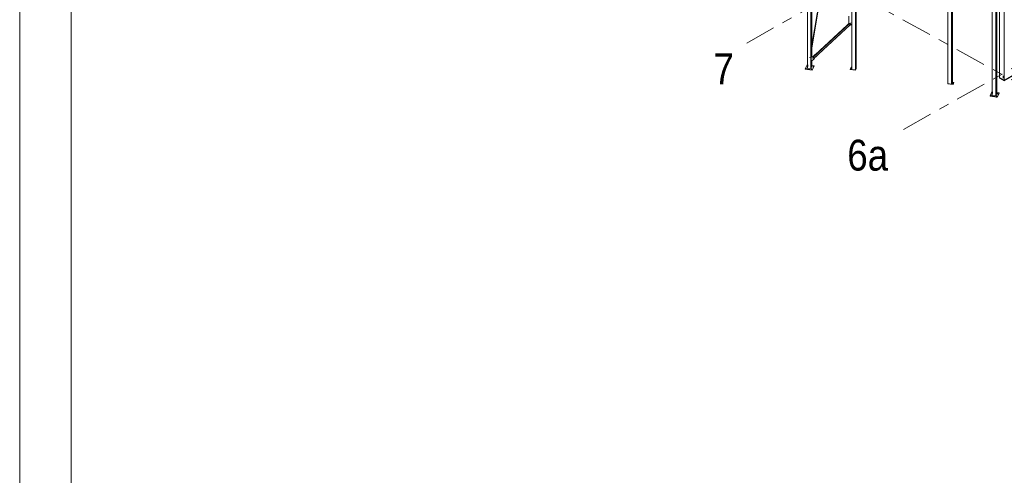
# Model space of a CAD drawing. Header units: millimetres. Extents: x -260 to 160, y -50 to 247.
# Tile 8 of 74: x -260 to -165, y 52 to 96. Entities that reach past the tile are written whole.
import ezdxf

# ---------------------------------------------------------------- set-up
doc = ezdxf.new("R2010")
doc.units = ezdxf.units.MM
for name, pattern in [('XKITLINE00', [0]), ('XKITLINE02', [4, 2, -2]), ('XKITLINE03', [6, 3, -1, 1, -1])]:
    doc.linetypes.add(name, pattern=pattern)
for name, color, linetype, lineweight in [('Arkusz rysunku', 3, 'Continuous', 0), ('Element', 2, 'Continuous', 0), ('Spoina', 1, 'Continuous', 0), ('Śruba', 3, 'Continuous', 0)]:
    doc.layers.add(name, color=color, linetype=linetype, lineweight=lineweight)
doc.styles.add('ARIAL', font='ARIAL.TTF')

msp = doc.modelspace()

# ---------------------------------------------------------------- hatches: boundary and pattern name
at = {"layer": 'Śruba'}
for points in [[(-179.528, 95.75), (-179.523, 95.746), (-179.519, 95.742), (-179.516, 95.737), (-179.514, 95.731), (-179.513, 95.726), (-179.513, 95.721), (-179.515, 95.716), (-179.518, 95.712), (-179.521, 95.708), (-179.526, 95.705), (-179.531, 95.704), (-179.537, 95.703), (-179.543, 95.703), (-179.549, 95.704), (-179.555, 95.707), (-179.561, 95.71), (-179.565, 95.714), (-179.569, 95.718), (-179.572, 95.723), (-179.574, 95.728), (-179.575, 95.734), (-179.575, 95.739), (-179.573, 95.744), (-179.57, 95.748), (-179.567, 95.752), (-179.562, 95.754), (-179.557, 95.756), (-179.551, 95.757), (-179.545, 95.757), (-179.539, 95.755), (-179.533, 95.753)], [(-183.198, 92.369), (-183.193, 92.365), (-183.189, 92.361), (-183.186, 92.356), (-183.184, 92.351), (-183.184, 92.345), (-183.184, 92.34), (-183.186, 92.335), (-183.188, 92.331), (-183.192, 92.328), (-183.197, 92.325), (-183.202, 92.323), (-183.208, 92.322), (-183.214, 92.322), (-183.22, 92.324), (-183.226, 92.326), (-183.231, 92.329), (-183.236, 92.333), (-183.24, 92.337), (-183.243, 92.342), (-183.245, 92.348), (-183.246, 92.353), (-183.245, 92.358), (-183.244, 92.363), (-183.241, 92.367), (-183.237, 92.371), (-183.233, 92.374), (-183.227, 92.375), (-183.222, 92.376), (-183.216, 92.376), (-183.21, 92.375), (-183.204, 92.373)], [(-183.855, 91.342), (-183.861, 91.343), (-183.867, 91.344), (-183.872, 91.346), (-183.876, 91.349), (-183.879, 91.352), (-183.881, 91.356), (-183.881, 91.359), (-183.881, 91.363), (-183.879, 91.366), (-183.876, 91.369), (-183.872, 91.372), (-183.867, 91.374), (-183.861, 91.376), (-183.855, 91.377), (-183.849, 91.377), (-183.843, 91.377), (-183.837, 91.376), (-183.831, 91.374), (-183.826, 91.372), (-183.822, 91.369), (-183.819, 91.366), (-183.818, 91.363), (-183.817, 91.359), (-183.818, 91.356), (-183.819, 91.352), (-183.822, 91.349), (-183.826, 91.346), (-183.831, 91.344), (-183.837, 91.343), (-183.843, 91.342), (-183.849, 91.341)], [(-183.337, 91.266), (-183.343, 91.267), (-183.349, 91.268), (-183.354, 91.271), (-183.358, 91.273), (-183.361, 91.276), (-183.363, 91.28), (-183.363, 91.283), (-183.363, 91.287), (-183.361, 91.29), (-183.358, 91.293), (-183.354, 91.296), (-183.349, 91.298), (-183.343, 91.3), (-183.337, 91.301), (-183.331, 91.301), (-183.325, 91.301), (-183.319, 91.3), (-183.313, 91.298), (-183.308, 91.296), (-183.304, 91.293), (-183.301, 91.29), (-183.3, 91.287), (-183.299, 91.283), (-183.3, 91.28), (-183.301, 91.276), (-183.304, 91.273), (-183.308, 91.271), (-183.313, 91.268), (-183.319, 91.267), (-183.325, 91.266), (-183.331, 91.265)], [(-183.201, 91.554), (-183.207, 91.555), (-183.213, 91.556), (-183.217, 91.558), (-183.221, 91.561), (-183.224, 91.564), (-183.226, 91.568), (-183.227, 91.571), (-183.226, 91.575), (-183.224, 91.578), (-183.221, 91.581), (-183.217, 91.584), (-183.213, 91.586), (-183.207, 91.588), (-183.201, 91.589), (-183.195, 91.589), (-183.188, 91.589), (-183.182, 91.588), (-183.177, 91.586), (-183.172, 91.584), (-183.168, 91.581), (-183.165, 91.578), (-183.163, 91.575), (-183.163, 91.571), (-183.163, 91.568), (-183.165, 91.564), (-183.168, 91.561), (-183.172, 91.558), (-183.177, 91.556), (-183.182, 91.555), (-183.188, 91.554), (-183.195, 91.553)], [(-179.496, 91.309), (-179.501, 91.31), (-179.505, 91.311), (-179.509, 91.313), (-179.512, 91.315), (-179.514, 91.317), (-179.516, 91.32), (-179.516, 91.323), (-179.516, 91.325), (-179.514, 91.328), (-179.512, 91.33), (-179.509, 91.332), (-179.505, 91.334), (-179.501, 91.335), (-179.496, 91.336), (-179.491, 91.337), (-179.486, 91.336), (-179.482, 91.335), (-179.477, 91.334), (-179.474, 91.332), (-179.47, 91.33), (-179.468, 91.328), (-179.467, 91.325), (-179.466, 91.323), (-179.467, 91.32), (-179.468, 91.317), (-179.47, 91.315), (-179.474, 91.313), (-179.477, 91.311), (-179.482, 91.31), (-179.486, 91.309), (-179.491, 91.309)], [(-179.451, 91.405), (-179.455, 91.406), (-179.46, 91.407), (-179.463, 91.409), (-179.467, 91.411), (-179.469, 91.413), (-179.47, 91.416), (-179.471, 91.419), (-179.47, 91.421), (-179.469, 91.424), (-179.467, 91.426), (-179.463, 91.428), (-179.46, 91.43), (-179.455, 91.431), (-179.451, 91.432), (-179.446, 91.432), (-179.441, 91.432), (-179.436, 91.431), (-179.432, 91.43), (-179.428, 91.428), (-179.425, 91.426), (-179.423, 91.424), (-179.421, 91.421), (-179.421, 91.419), (-179.421, 91.416), (-179.423, 91.413), (-179.425, 91.411), (-179.428, 91.409), (-179.432, 91.407), (-179.436, 91.406), (-179.441, 91.405), (-179.446, 91.405)], [(-169.653, 89.869), (-169.658, 89.87), (-169.662, 89.871), (-169.666, 89.873), (-169.669, 89.875), (-169.671, 89.878), (-169.673, 89.88), (-169.673, 89.883), (-169.673, 89.886), (-169.671, 89.888), (-169.669, 89.891), (-169.666, 89.893), (-169.662, 89.895), (-169.658, 89.896), (-169.653, 89.897), (-169.648, 89.897), (-169.643, 89.897), (-169.638, 89.896), (-169.634, 89.895), (-169.63, 89.893), (-169.627, 89.891), (-169.625, 89.888), (-169.623, 89.886), (-169.623, 89.883), (-169.623, 89.88), (-169.625, 89.878), (-169.627, 89.875), (-169.63, 89.873), (-169.634, 89.871), (-169.638, 89.87), (-169.643, 89.869), (-169.648, 89.869)], [(-169.607, 89.965), (-169.612, 89.966), (-169.616, 89.967), (-169.62, 89.969), (-169.623, 89.971), (-169.626, 89.974), (-169.627, 89.976), (-169.628, 89.979), (-169.627, 89.982), (-169.626, 89.984), (-169.623, 89.987), (-169.62, 89.989), (-169.616, 89.99), (-169.612, 89.992), (-169.607, 89.993), (-169.603, 89.993), (-169.598, 89.993), (-169.593, 89.992), (-169.589, 89.99), (-169.585, 89.989), (-169.582, 89.987), (-169.579, 89.984), (-169.578, 89.982), (-169.578, 89.979), (-169.578, 89.976), (-169.579, 89.974), (-169.582, 89.971), (-169.585, 89.969), (-169.589, 89.967), (-169.593, 89.966), (-169.598, 89.965), (-169.603, 89.965)], [(-165.251, 88.927), (-165.257, 88.928), (-165.262, 88.93), (-165.267, 88.932), (-165.271, 88.935), (-165.274, 88.938), (-165.276, 88.941), (-165.277, 88.945), (-165.276, 88.948), (-165.274, 88.952), (-165.271, 88.955), (-165.267, 88.957), (-165.262, 88.96), (-165.257, 88.961), (-165.251, 88.962), (-165.245, 88.963), (-165.238, 88.962), (-165.232, 88.961), (-165.227, 88.96), (-165.222, 88.957), (-165.218, 88.955), (-165.215, 88.952), (-165.213, 88.948), (-165.212, 88.945), (-165.213, 88.941), (-165.215, 88.938), (-165.218, 88.935), (-165.222, 88.932), (-165.227, 88.93), (-165.232, 88.928), (-165.238, 88.927), (-165.245, 88.927)], [(-165.905, 88.715), (-165.911, 88.716), (-165.917, 88.718), (-165.922, 88.72), (-165.926, 88.723), (-165.929, 88.726), (-165.931, 88.729), (-165.931, 88.733), (-165.931, 88.736), (-165.929, 88.74), (-165.926, 88.743), (-165.922, 88.745), (-165.917, 88.748), (-165.911, 88.749), (-165.905, 88.75), (-165.899, 88.751), (-165.893, 88.75), (-165.887, 88.749), (-165.881, 88.748), (-165.876, 88.745), (-165.872, 88.743), (-165.869, 88.74), (-165.867, 88.736), (-165.867, 88.733), (-165.867, 88.729), (-165.869, 88.726), (-165.872, 88.723), (-165.876, 88.72), (-165.881, 88.718), (-165.887, 88.716), (-165.893, 88.715), (-165.899, 88.715)], [(-165.387, 88.639), (-165.393, 88.64), (-165.399, 88.642), (-165.404, 88.644), (-165.408, 88.647), (-165.411, 88.65), (-165.412, 88.654), (-165.413, 88.657), (-165.412, 88.66), (-165.411, 88.664), (-165.408, 88.667), (-165.404, 88.67), (-165.399, 88.672), (-165.393, 88.673), (-165.387, 88.674), (-165.381, 88.675), (-165.375, 88.674), (-165.369, 88.673), (-165.363, 88.672), (-165.358, 88.67), (-165.354, 88.667), (-165.351, 88.664), (-165.349, 88.66), (-165.349, 88.657), (-165.349, 88.654), (-165.351, 88.65), (-165.354, 88.647), (-165.358, 88.644), (-165.363, 88.642), (-165.369, 88.64), (-165.375, 88.639), (-165.381, 88.639)]]:
    msp.add_hatch(color=256, dxfattribs=at).paths.add_polyline_path(points, flags=17)

# ---------------------------------------------------------------- linework, layer by layer
at = {"layer": 'Arkusz rysunku', "linetype": 'XKITLINE00', "lineweight": 0}
for p, q in [((-260.227, 246.805), (-260.227, -50.195)), ((-255.227, 241.805), (-255.227, -45.195))]:
    msp.add_line(p, q, dxfattribs=at)
at = {"layer": 'Element', "linetype": 'XKITLINE00', "lineweight": 0}
for p, q in [((-164.649, 122.439), (-164.649, 90.234)), ((-183.74, 91.394), (-183.74, 102.716)), ((-183.395, 102.666), (-183.395, 91.344)), ((-183.304, 92.506), (-183.304, 100.897)), ((-179.428, 91.262), (-179.428, 100.702)), ((-179.082, 100.652), (-179.082, 91.212)), ((-178.991, 91.403), (-178.991, 100.671)), ((-165.08, 90.471), (-165.08, 100.698)), ((-183.304, 93.607), (-182.297, 99.75)), ((-183.304, 93.348), (-182.262, 99.706)), ((-165.79, 88.768), (-165.79, 99.686)), ((-165.445, 99.635), (-165.445, 88.718)), ((-165.354, 99.827), (-165.354, 88.909)), ((-170.102, 89.898), (-170.102, 99.338)), ((-169.757, 99.288), (-169.757, 89.848)), ((-169.666, 90.04), (-169.666, 99.279)), ((-183.189, 92.463), (-179.687, 95.688)), ((-179.672, 95.742), (-179.882, 95.548)), ((-179.873, 95.567), (-179.678, 95.747)), ((-179.868, 95.537), (-179.673, 95.716)), ((-179.747, 95.435), (-179.537, 95.629)), ((-179.707, 95.771), (-179.707, 96.435)), ((-179.707, 95.771), (-179.504, 95.601)), ((-179.687, 95.688), (-179.673, 95.716)), ((-179.579, 95.597), (-179.687, 95.688)), ((-179.668, 95.712), (-179.68, 95.687)), ((-179.671, 95.695), (-179.68, 95.687)), ((-179.68, 95.687), (-179.583, 95.606)), ((-179.673, 95.716), (-179.668, 95.712)), ((-179.659, 95.72), (-179.671, 95.695)), ((-179.574, 95.614), (-179.671, 95.695)), ((-179.668, 95.712), (-179.659, 95.72)), ((-179.562, 95.639), (-179.659, 95.72)), ((-179.574, 95.614), (-179.583, 95.606)), ((-179.579, 95.597), (-179.566, 95.626)), ((-179.562, 95.639), (-179.574, 95.614)), ((-179.568, 95.628), (-179.566, 95.626)), ((-183.081, 92.372), (-179.579, 95.597)), ((-182.98, 92.698), (-179.879, 95.554)), ((-179.882, 95.548), (-179.873, 95.567)), ((-179.882, 95.548), (-179.868, 95.537)), ((-179.751, 95.439), (-179.747, 95.435)), ((-179.504, 95.601), (-179.428, 95.59)), ((-183.363, 92.494), (-183.354, 92.513)), ((-183.363, 92.494), (-183.255, 92.478)), ((-183.363, 92.047), (-183.363, 92.494)), ((-183.363, 92.047), (-183.066, 92.32)), ((-183.246, 92.497), (-183.354, 92.513)), ((-183.304, 91.536), (-183.304, 92.102)), ((-183.255, 92.478), (-183.246, 92.497)), ((-183.066, 92.32), (-183.255, 92.478)), ((-183.057, 92.339), (-183.246, 92.497)), ((-183.225, 92.48), (-182.984, 92.701)), ((-183.219, 92.475), (-182.993, 92.682)), ((-183.187, 92.461), (-183.19, 92.454)), ((-183.19, 92.454), (-183.184, 92.459)), ((-183.19, 92.454), (-183.093, 92.373)), ((-183.189, 92.463), (-183.175, 92.491)), ((-183.081, 92.372), (-183.189, 92.463)), ((-183.175, 92.491), (-182.98, 92.671)), ((-183.093, 92.373), (-183.088, 92.378)), ((-183.084, 92.362), (-182.859, 92.569)), ((-183.066, 92.32), (-183.057, 92.339)), ((-182.993, 92.682), (-182.984, 92.701)), ((-182.98, 92.671), (-182.993, 92.682)), ((-182.984, 92.701), (-182.971, 92.69)), ((-182.98, 92.671), (-182.971, 92.69)), ((-182.859, 92.569), (-182.863, 92.573)), ((-182.859, 92.569), (-182.853, 92.583)), ((-183.958, 91.324), (-183.776, 91.707)), ((-183.958, 91.324), (-183.267, 91.223)), ((-183.958, 91.288), (-183.958, 91.324)), ((-183.958, 91.288), (-183.267, 91.187)), ((-183.776, 91.707), (-183.74, 91.702)), ((-183.74, 91.394), (-183.395, 91.344)), ((-183.395, 91.344), (-183.304, 91.536)), ((-183.304, 91.638), (-183.086, 91.606)), ((-183.267, 91.223), (-183.086, 91.606)), ((-183.267, 91.187), (-183.086, 91.571)), ((-183.267, 91.187), (-183.267, 91.223)), ((-183.086, 91.571), (-183.086, 91.606)), ((-179.581, 91.289), (-179.494, 91.473)), ((-179.428, 91.266), (-179.581, 91.289)), ((-179.581, 91.289), (-179.581, 91.259)), ((-179.581, 91.259), (-179.087, 91.187)), ((-179.494, 91.473), (-179.428, 91.463)), ((-179.428, 91.262), (-179.082, 91.212)), ((-179.087, 91.187), (-179, 91.371)), ((-179.087, 91.187), (-179.087, 91.212)), ((-179.082, 91.212), (-178.991, 91.403)), ((-179, 91.371), (-179, 91.385)), ((-170.102, 89.898), (-169.757, 89.848)), ((-170.094, 89.871), (-170.094, 89.897)), ((-170.094, 89.871), (-169.6, 89.799)), ((-169.757, 89.848), (-169.666, 90.04)), ((-169.513, 90.013), (-169.668, 90.036)), ((-169.6, 89.829), (-169.513, 90.013)), ((-169.6, 89.799), (-169.513, 89.983)), ((-169.513, 89.983), (-169.513, 90.013)), ((-165.08, 90.485), (-165.08, 90.485)), ((-165.08, 90.426), (-165.08, 90.485)), ((-165.08, 90.485), (-165.08, 90.485)), ((-165.08, 90.471), (-164.649, 90.234)), ((-165.08, 90.426), (-164.624, 90.174)), ((-164.649, 90.234), (-164.617, 90.252)), ((-164.636, 90.241), (-164.624, 90.234)), ((-164.624, 90.234), (-163.744, 90.727)), ((-164.624, 90.174), (-163.744, 90.668)), ((-164.624, 90.174), (-164.624, 90.234)), ((-169.755, 89.851), (-169.6, 89.829)), ((-169.6, 89.799), (-169.6, 89.829)), ((-166.008, 88.697), (-165.826, 89.081)), ((-165.826, 89.081), (-165.79, 89.076)), ((-165.354, 89.012), (-165.135, 88.98)), ((-165.317, 88.596), (-165.135, 88.98)), ((-165.317, 88.561), (-165.135, 88.945)), ((-165.135, 88.945), (-165.135, 88.98)), ((-166.008, 88.697), (-165.317, 88.596)), ((-166.008, 88.662), (-166.008, 88.697)), ((-166.008, 88.662), (-165.317, 88.561)), ((-165.79, 88.768), (-165.445, 88.718)), ((-165.445, 88.718), (-165.354, 88.909)), ((-165.317, 88.561), (-165.317, 88.596))]:
    msp.add_line(p, q, dxfattribs=at)
at = {"layer": 'Spoina', "linetype": 'XKITLINE03', "lineweight": 0}
for p, q in [((-189.637, 93.825), (-64.926, 163.718)), ((-174.419, 85.443), (-49.708, 155.336)), ((-248.058, 136.616), (9.638, -5.308))]:
    msp.add_line(p, q, dxfattribs=at)
at = {"layer": 'Śruba', "linetype": 'XKITLINE00', "lineweight": 0}
for p, q in [((-179.514, 95.792), (-179.555, 95.706)), ((-183.185, 92.412), (-183.226, 92.325)), ((-183.849, 91.255), (-183.849, 91.427)), ((-183.331, 91.179), (-183.331, 91.352)), ((-183.195, 91.467), (-183.195, 91.639)), ((-179.491, 91.242), (-179.491, 91.373)), ((-179.446, 91.338), (-179.446, 91.469)), ((-169.648, 89.803), (-169.648, 89.933)), ((-169.603, 89.899), (-169.603, 90.029)), ((-165.245, 88.841), (-165.245, 89.013)), ((-165.899, 88.629), (-165.899, 88.801)), ((-165.381, 88.553), (-165.381, 88.725))]:
    msp.add_line(p, q, dxfattribs=at)
at = {"layer": 'Śruba', "linetype": 'XKITLINE02', "lineweight": 0}
for p, q in [((-183.53, 92.42), (-183.392, 92.4)), ((-183.713, 91.543), (-183.713, 91.715)), ((-164.74, 90.427), (-164.74, 90.64)), ((-165.763, 88.917), (-165.763, 89.089))]:
    msp.add_line(p, q, dxfattribs=at)

# ---------------------------------------------------------------- texts
at = {"layer": 'Spoina', "style": 'ARIAL', "width": 0.85}
for s, p in [('7', (-192.862, 89.825)), ('6a', (-179.869, 81.443))]:
    msp.add_text(s, height=3, dxfattribs=at).set_placement(p)

doc.saveas('drawing.dxf')
